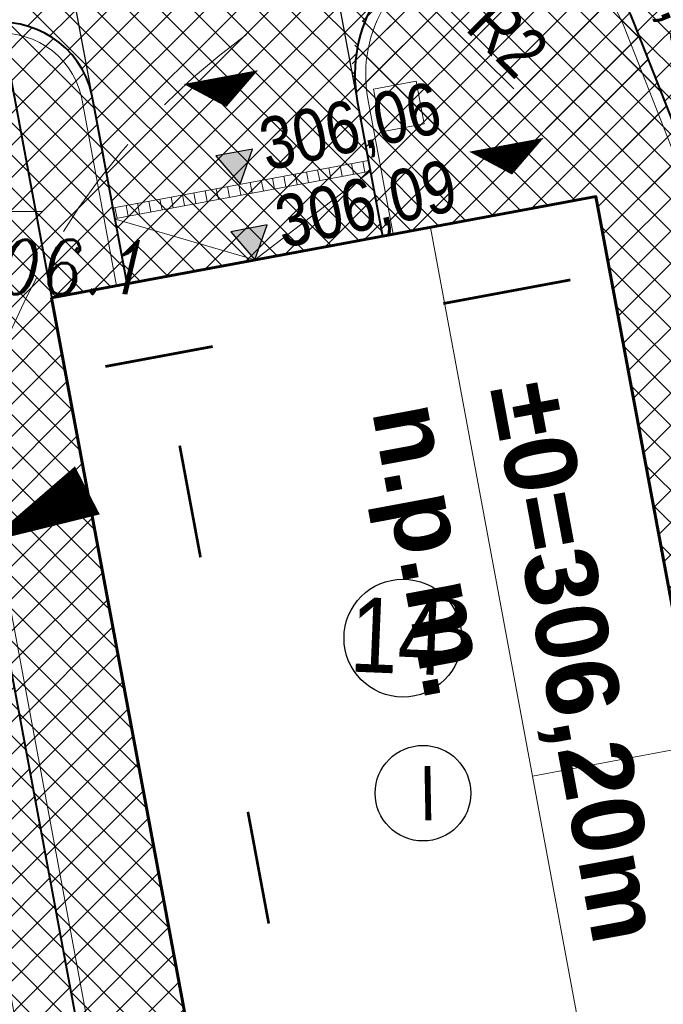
# Model space of a CAD drawing. Extents: x 779 to 3668, y -1329 to 9570.
# Tile 89 of 106: x 2194 to 2203, y -265 to -251. Entities that reach past the tile are written whole.
import ezdxf

# ---------------------------------------------------------------- set-up
doc = ezdxf.new("R2010")
doc.units = 0
doc.linetypes.add('CIĄGłA', pattern=[0])
doc.linetypes.add('DASH', pattern=[0.75, 0.5, -0.25])
for name, color, linetype, lineweight in [('_a_obiekty', 250, 'Continuous', 30), ('AGP1_BUDYNKI', 7, 'Continuous', 30), ('AGP1_KRAWEZNIKI', 7, 'Continuous', 40), ('AGP1_KRAWEZNIKI GRUBOŚCI', 7, 'Continuous', 9), ('AGP1_OPISY', 7, 'Continuous', 13), ('kanał technologiczny (linia)', 7, 'Continuous', 0), ('MPZP', 7, 'Continuous', 0), ('RTPW01', 253, 'Continuous', 0), ('Sekcje', 7, 'Continuous', 0), ('zz-legenda', 7, 'Continuous', 13), ('zz-wypełnienie-chodniki', 142, 'Continuous', 5), ('zz-wypełnienie-drogi', 52, 'Continuous', 5)]:
    doc.layers.add(name, color=color, linetype=linetype, lineweight=lineweight)
doc.layers.add('zz-odwodnienie', color=5, linetype='Continuous')
doc.styles.add('ARIAL', font='ARIALN.TTF')
doc.styles.get("Standard").update_dxf_attribs({"font": 'arial.ttf'})
doc.styles.add('Style-ITALIC_1250', font='ITALIC_1250.shx')
doc.dimstyles.new('z1do1', dxfattribs={"dimtxt": 0.7, "dimasz": 0.4, "dimexe": 0.5, "dimexo": 0.5, "dimgap": 0.1, "dimtad": 1, "dimrnd": 0.05, "dimzin": 0, "dimdsep": 46, "dimtxsty": 'ARIAL', "dimcen": 0.09, "dimazin": 0, "dimtfac": 1, "dimtofl": 0, "dimtmove": 0, "dimatfit": 3, "dimfxl": 1, "dimtolj": 1, "dimtzin": 0, "dimarcsym": 0})
pattern_1 = [(45, (0, 0), (-0.2245064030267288, 0.2245064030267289), []), (135, (0, 0), (-0.2245064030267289, -0.2245064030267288), [])]
pattern_2 = [(45, (462.9080796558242, -495.6482805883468), (-0.2245064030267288, 0.2245064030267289), []), (135, (462.9080796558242, -495.6482805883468), (-0.2245064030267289, -0.2245064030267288), [])]

# ---------------------------------------------------------------- blocks, each defined once
blk = doc.blocks.new('PZT MDCP podkład')
at = {"layer": 'MPZP', "color": 8, "linetype": 'Continuous', "lineweight": 40, "flags": 128}
blk.add_lwpolyline([(2125.101502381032, 133.7545044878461), (2146.578038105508, 18.45540025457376), (2153.73655266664, -8.652922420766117)], dxfattribs=at)
at = {"layer": 'Sekcje', "color": 8, "linetype": 'Continuous', "lineweight": 13}
blk.add_line((2123.636406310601, 115.2764607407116), (2128.636406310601, 115.2764607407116), dxfattribs=at)
at = {"layer": 'RTPW01', "color": 8, "linetype": 'Continuous', "lineweight": 13, "style": 'Style-ITALIC_1250', "width": 0.9}
blk.add_text('306.1', height=0.75, dxfattribs=at).set_placement((2127.424249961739, 114.1345105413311))
blk = doc.blocks.new('d_rzędna')
at = {"layer": 'zz-odwodnienie'}
blk.add_hatch(color=0, dxfattribs=at).paths.add_polyline_path([(0, 0), (0.2580616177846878, 0.4469758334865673), (-0.2580616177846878, 0.4469758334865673)])
at = {"layer": 'zz-odwodnienie', "color": 0}
for p, q in [((-0.2580616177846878, 0.4469758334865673), (0, 0)), ((0.2580616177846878, 0.4469758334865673), (-0.2580616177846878, 0.4469758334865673)), ((-0.2580616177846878, 0.4469758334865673), (0, 0)), ((0.2580616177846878, 0.4469758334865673), (-0.2580616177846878, 0.4469758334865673)), ((0, 0), (0.2580616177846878, 0.4469758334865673)), ((0, 0), (0.2580616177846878, 0.4469758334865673))]:
    blk.add_line(p, q, dxfattribs=at)
blk = doc.blocks.new('*D1458')
at = {"layer": 'Defpoints', "color": 0, "transparency": 16777216}
for p in [(2199.509050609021, -250.5566259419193), (2200.928588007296, -251.9654864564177)]:
    blk.add_point(p, dxfattribs=at)
at = {"layer": 'zz-legenda', "color": 0, "lineweight": -2, "transparency": 16777216}
blk.add_line((2201.131840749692, -252.1672104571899), (2199.792958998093, -250.8383989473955), dxfattribs=at)
at = {"layer": 'zz-legenda', "color": 0, "transparency": 16777216}
blk.add_solid([(2199.839921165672, -250.7910808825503), (2199.745996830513, -250.8857170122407), (2199.509050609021, -250.5566259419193)], dxfattribs=at)
at = {"layer": 'zz-legenda', "color": 0, "transparency": 16777216, "insert": (2201.052159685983, -251.45210316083), "char_height": 0.7, "attachment_point": 5, "rotation": 315.2162840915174, "style": 'ARIAL'}
blk.add_mtext('\\A1;R2', dxfattribs=at)
blk = doc.blocks.new('*D1583')
at = {"layer": 'Defpoints', "color": 0, "transparency": 16777216}
for p in [(2194.964620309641, -250.528311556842), (2199.050177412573, -252.8030874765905), (2195.511128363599, -253.4622991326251)]:
    blk.add_point(p, dxfattribs=at)
at = {"layer": 'zz-legenda', "color": 0, "lineweight": -2, "transparency": 16777216}
for p, q in [((2198.958618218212, -252.3115420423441), (2198.412110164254, -249.3775544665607)), ((2195.419569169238, -252.9707536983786), (2194.87306111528, -250.0367661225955)), ((2198.110433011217, -249.9423472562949), (2195.357856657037, -250.4550642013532))]:
    blk.add_line(p, q, dxfattribs=at)
at = {"layer": 'zz-legenda', "color": 0, "transparency": 16777216}
for points in [[(2198.098225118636, -249.8768078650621), (2198.122640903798, -250.0078866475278), (2198.503669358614, -249.8690999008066)], [(2195.345648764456, -250.3895248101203), (2195.370064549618, -250.520603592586), (2194.96462030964, -250.5283115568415)]]:
    blk.add_solid(points, dxfattribs=at)
at = {"layer": 'zz-legenda', "color": 0, "transparency": 16777216, "insert": (2196.65038628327, -249.7490388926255), "char_height": 0.7, "attachment_point": 5, "rotation": 10.551450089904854, "style": 'ARIAL'}
blk.add_mtext('\\A1;3.60', dxfattribs=at)

msp = doc.modelspace()

# ---------------------------------------------------------------- hatches: boundary and pattern name
at = {"linetype": 'CIĄGłA', "lineweight": 5, "true_color": 0x000000}
h = msp.add_hatch(dxfattribs=at)
h.set_pattern_fill('LINE', color=18, scale=0.05, angle=101)
h.set_pattern_definition([(101, (463.8236761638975, -500.5637355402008), (-0.1558333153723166, -0.03029092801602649), [])])
h.paths.add_polyline_path([(2199.143976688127, -253.3066160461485), (2199.116506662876, -253.1591528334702), (2195.560997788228, -253.8205756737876), (2195.5906996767, -253.9676236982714)])
at = {"layer": 'zz-wypełnienie-chodniki'}
h = msp.add_hatch(dxfattribs=at)
h.set_pattern_fill('ANSI37', color=256, scale=0.1, style=0)
h.set_pattern_definition(pattern_1)
edge = h.paths.add_edge_path()
edge.add_arc((2213.798152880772, -338.8711046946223), 2.632842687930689, 240.83171109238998, 270.2906532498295, ccw=False)
edge.add_arc((2214.307711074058, -338.3123928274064), 3.37347240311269, 200.4116660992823, 237.8982900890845, ccw=False)
edge.add_arc((2368.544108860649, -287.685559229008), 165.7037624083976, 197.7806309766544, 198.2175828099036, ccw=False)
edge.add_arc((2214.562165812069, -337.0583290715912), 4.000000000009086, 112.30075385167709, 197.8898825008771, ccw=False)
edge.add_line((2213.044292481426, -333.357510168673), (2216.905159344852, -332.0495769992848))
edge.add_arc((2211.040775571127, -315.8113433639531), 17.26473946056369, 289.8570159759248, 321.7647974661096)
edge.add_arc((2212.625452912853, -317.0850901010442), 15.23171446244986, 321.8391110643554, 367.1869803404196)
edge.add_line((2227.737494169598, -315.1794840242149), (2223.087990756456, -291.3849213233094))
edge.add_line((2223.087990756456, -291.3849213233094), (2221.237886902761, -285.3230589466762))
edge.add_line((2221.237886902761, -285.3230589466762), (2217.650174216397, -275.2927567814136))
edge.add_line((2217.650174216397, -275.2927567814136), (2210.523554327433, -257.2172198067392))
edge.add_line((2210.523554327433, -257.2172198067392), (2206.575240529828, -247.2029503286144))
edge.add_line((2206.575240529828, -247.2029503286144), (2206.241761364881, -246.3571335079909))
edge.add_arc((2201.589566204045, -248.1923033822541), 5.001076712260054, 21.52794352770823, 100.541275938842)
edge.add_line((2200.674650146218, -243.275627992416), (2200.541612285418, -243.3004086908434))
edge.add_line((2200.541612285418, -243.3004086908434), (2178.546908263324, -247.3973185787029))
edge.add_line((2178.546908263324, -247.3973185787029), (2187.812637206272, -297.1416013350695))
edge.add_line((2187.812637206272, -297.1416013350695), (2191.515679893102, -296.4518429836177))
edge.add_arc((2191.647852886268, -297.6476642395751), 1.203103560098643, -19.96193769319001, 96.30724697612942, ccw=False)
edge.add_arc((2192.308942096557, -297.8870733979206), 0.4999999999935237, 317.2270974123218, 339.9615464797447, ccw=False)
edge.add_arc((2197.626382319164, -302.8064078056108), 6.743964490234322, 137.2270973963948, 184.4631622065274)
edge.add_line((2190.902868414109, -303.3312104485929), (2191.261298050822, -305.6470830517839))
edge.add_line((2191.261298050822, -305.6470830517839), (2192.318950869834, -311.3577512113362))
edge.add_line((2192.318950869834, -311.3577512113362), (2193.162126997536, -315.9018189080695))
edge.add_line((2193.162126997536, -315.9018189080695), (2195.317900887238, -325.8369132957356))
edge.add_arc((2210.400793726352, -321.9094821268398), 15.58583882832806, 194.5951329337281, 204.2785181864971)
edge.add_arc((2203.597853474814, -324.8461195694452), 8.177987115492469, 205.1211640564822, 225.4637220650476)
edge.add_line((2197.862134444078, -330.675442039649), (2200.293390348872, -333.0918171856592))
edge.add_arc((2194.587794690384, -338.2653090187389), 7.70187247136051, 27.114490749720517, 42.19985456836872, ccw=False)
edge.add_line((2201.44321261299, -334.7550263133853), (2202.534785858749, -337.3047515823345))
edge.add_arc((2196.294933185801, -339.1341975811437), 6.502509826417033, -2.9609049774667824, 16.340470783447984, ccw=False)
edge.add_arc((2184.658865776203, -337.3537236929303), 18.25300297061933, 344.7003824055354, 353.34182273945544, ccw=False)
edge.add_line((2202.264967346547, -342.1700817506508), (2201.97496734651, -343.2200817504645))
edge.add_arc((2192.412753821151, -339.7061430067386), 10.18742818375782, 310.1754082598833, 339.82254230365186, ccw=False)
edge.add_line((2198.984967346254, -347.4900817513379), (2198.506741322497, -347.6819364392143))
edge.add_arc((2192.412753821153, -339.7061430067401), 10.03742818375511, 307.3820107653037, 339.7887873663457)
edge.add_arc((2172.677213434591, -334.532127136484), 30.40870538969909, 343.4897296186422, 347.8328201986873)
edge.add_arc((2184.653610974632, -337.3529042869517), 18.10831725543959, 348.5707290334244, 353.3645147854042)
edge.add_arc((2196.211605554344, -339.143093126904), 6.436124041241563, 357.3081371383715, 376.048817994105)
edge.add_line((2202.396891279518, -337.3637861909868), (2201.307357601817, -334.8188249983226))
edge.add_arc((2198.580633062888, -335.5044598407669), 2.811604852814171, 14.11440779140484, 55.20945348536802)
edge.add_line((2200.18487314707, -333.1954480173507), (2197.756660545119, -330.7820975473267))
edge.add_arc((2203.597853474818, -324.846119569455), 8.327987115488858, 205.1135589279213, 225.461118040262, ccw=False)
edge.add_arc((2210.400793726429, -321.9094821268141), 15.73583882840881, 194.5838918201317, 204.2825258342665, ccw=False)
edge.add_line((2195.171963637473, -325.8717236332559), (2193.015057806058, -315.9314125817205))
edge.add_line((2193.015057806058, -315.9314125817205), (2192.139354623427, -311.2391560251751))
edge.add_line((2192.139354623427, -311.2391560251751), (2189.468661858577, -311.7364003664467))
edge.add_line((2189.468661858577, -311.7364003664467), (2188.434282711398, -306.334377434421))
edge.add_line((2188.434282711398, -306.334377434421), (2191.142475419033, -305.8299800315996))
edge.add_line((2191.142475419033, -305.8299800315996), (2190.753769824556, -303.3485737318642))
edge.add_arc((2197.62638231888, -302.8064078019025), 6.893964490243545, 137.4766232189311, 184.5106019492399, ccw=False)
edge.add_arc((2192.177018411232, -297.8088940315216), 0.5000000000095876, 317.4766233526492, 342.9050172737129)
edge.add_arc((2191.651318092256, -297.6472178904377), 1.049999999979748, 342.9050174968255, 381.5320247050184)
edge.add_line((2192.628041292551, -297.2618456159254), (2185.88205571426, -298.5184068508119))
edge.add_line((2185.88205571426, -298.5184068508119), (2183.72506395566, -286.9376839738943))
edge.add_line((2183.72506395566, -286.9376839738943), (2184.855544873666, -286.7271130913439))
edge.add_line((2184.855544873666, -286.7271130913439), (2177.536339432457, -247.4331472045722))
edge.add_line((2177.536339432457, -247.4331472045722), (2178.519430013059, -247.2500290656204))
edge.add_line((2178.519430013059, -247.2500290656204), (2200.529099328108, -243.1501589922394))
edge.add_line((2200.529099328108, -243.1501589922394), (2200.64897745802, -243.1275829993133))
edge.add_arc((2201.589816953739, -248.191455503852), 5.150532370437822, 21.519896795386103, 100.52522516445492, ccw=False)
edge.add_line((2206.381306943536, -246.3021150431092), (2206.710303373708, -247.1365621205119))
edge.add_line((2206.710303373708, -247.1365621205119), (2210.670374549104, -257.180652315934))
edge.add_line((2210.670374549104, -257.180652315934), (2214.425768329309, -266.705627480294))
edge.add_line((2214.425768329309, -266.705627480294), (2215.039774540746, -266.463544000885))
edge.add_line((2215.039774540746, -266.463544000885), (2215.648720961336, -268.0077775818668))
edge.add_line((2215.648720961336, -268.0077775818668), (2215.034630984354, -268.2498940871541))
edge.add_line((2215.034630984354, -268.2498940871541), (2217.789719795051, -275.2377383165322))
edge.add_line((2217.789719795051, -275.2377383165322), (2221.381354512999, -285.2792765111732))
edge.add_line((2221.381354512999, -285.2792765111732), (2223.235207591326, -291.3561603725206))
edge.add_line((2223.235207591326, -291.3561603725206), (2227.886315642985, -315.1607178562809))
edge.add_arc((2212.625452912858, -317.0850901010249), 15.38171446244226, -38.161251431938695, 7.186980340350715, ccw=False)
edge.add_arc((2211.040775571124, -315.8113433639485), 17.41473946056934, 289.8520854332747, 321.76511738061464, ccw=False)
edge.add_line((2216.954700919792, -332.1911674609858), (2213.092420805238, -333.4995793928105))
edge.add_arc((2214.528808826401, -337.0426452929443), 3.823156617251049, 112.0680378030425, 198.2671306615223)
edge.add_line((2210.898318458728, -338.2410050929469), (2211.28663729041, -339.4366203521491))
edge.add_arc((2213.748107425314, -338.6216407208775), 2.592880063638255, 198.3194318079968, 219.5311920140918)
edge.add_arc((2213.798153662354, -338.8711088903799), 2.48284268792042, 214.3488660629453, 282.14863913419)
edge.add_line((2214.320664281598, -341.2983481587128), (2213.811508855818, -341.50391350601))
h = msp.add_hatch(dxfattribs=at)
h.set_pattern_fill('ANSI37', color=256, scale=0.1, style=0)
h.set_pattern_definition(pattern_1)
edge = h.paths.add_edge_path(flags=17)
edge.add_line((2203.922055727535, -254.5143170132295), (2202.589891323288, -251.1516261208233))
edge.add_arc((2200.906553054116, -251.9841822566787), 1.877971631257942, 26.31637094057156, 176.9055569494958)
edge.add_line((2199.031319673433, -251.882805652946), (2199.459924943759, -254.1836229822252))
edge.add_line((2199.459924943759, -254.1836229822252), (2202.268490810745, -253.6611521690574))
edge.add_line((2202.268490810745, -253.6611521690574), (2203.349370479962, -259.4714705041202))
edge.add_line((2203.349370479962, -259.4714705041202), (2205.119010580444, -259.1422685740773))
edge.add_line((2205.119010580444, -259.1422685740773), (2206.11941866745, -264.5200082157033))
edge.add_line((2206.11941866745, -264.5200082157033), (2201.246173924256, -265.4265663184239))
edge.add_line((2201.246173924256, -265.4265663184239), (2201.301040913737, -265.7215063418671))
edge.add_arc((2202.333330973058, -265.5294718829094), 1.050000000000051, 190.5381373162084, 280.5381373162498)
edge.add_line((2202.525365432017, -266.5617619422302), (2207.000155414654, -265.7293274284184))
edge.add_arc((2206.808120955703, -264.697037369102), 1.04999999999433, 280.5381373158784, 378.4542082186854)
edge.add_line((2207.80412675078, -264.3646633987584), (2203.922055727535, -254.5143170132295))
edge = h.paths.add_edge_path()
edge.add_arc((2200.908266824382, -251.9925229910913), 1.88015119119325, 26.56735766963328, 176.6545702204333, ccw=False)
edge.add_line((2202.589891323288, -251.1516261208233), (2203.922055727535, -254.5143170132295))
edge.add_line((2203.922055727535, -254.5143170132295), (2207.80412675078, -264.3646633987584))
edge.add_arc((2206.836479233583, -264.7137442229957), 1.028688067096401, -80.84466722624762, 19.837012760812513, ccw=False)
edge.add_line((2207.000155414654, -265.7293274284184), (2202.525365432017, -266.5617619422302))
edge.add_arc((2202.333330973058, -265.5294718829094), 1.050000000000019, 190.5381373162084, 280.5381373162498, ccw=False)
edge.add_line((2201.301040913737, -265.7215063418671), (2201.246173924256, -265.4265663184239))
edge.add_line((2201.246173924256, -265.4265663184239), (2201.098703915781, -265.4539998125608))
edge.add_line((2201.098703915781, -265.4539998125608), (2201.153570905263, -265.7489398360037))
edge.add_arc((2202.333330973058, -265.5294718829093), 1.200000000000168, 190.5381373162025, 280.5381373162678)
edge.add_line((2202.552798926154, -266.7092319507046), (2207.028974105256, -265.8765405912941))
edge.add_arc((2206.759559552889, -264.668631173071), 1.237590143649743, 282.5735602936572, 376.7728555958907)
edge.add_line((2207.944498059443, -264.3114896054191), (2204.113969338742, -254.5921217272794))
edge.add_line((2204.113969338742, -254.5921217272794), (2202.716073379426, -251.0684496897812))
edge.add_arc((2200.910615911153, -251.9930755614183), 2.028450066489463, 27.11827057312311, 177.6605772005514)
edge.add_line((2198.883856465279, -251.9102756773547), (2199.31245493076, -254.2110564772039))
edge.add_line((2199.31245493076, -254.2110564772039), (2199.459924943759, -254.1836229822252))
edge.add_line((2199.459924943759, -254.1836229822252), (2199.031319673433, -251.882805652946))
h = msp.add_hatch(dxfattribs=at)
h.set_pattern_fill('ANSI37', color=256, scale=0.1, style=0)
h.set_pattern_definition(pattern_1)
edge = h.paths.add_edge_path(flags=17)
edge.add_line((2203.873235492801, -254.3904853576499), (2202.649627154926, -251.2869975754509))
edge.add_arc((2200.928565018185, -251.965558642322), 1.849999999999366, 21.51776953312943, 190.5523305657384)
edge.add_line((2199.109852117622, -252.3043556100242), (2199.459929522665, -254.1836235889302))
edge.add_line((2199.459929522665, -254.1836235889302), (2202.268495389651, -253.6611527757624))
edge.add_line((2202.268495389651, -253.6611527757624), (2203.349375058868, -259.4714711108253))
edge.add_line((2203.349375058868, -259.4714711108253), (2205.11901515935, -259.1422691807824))
edge.add_line((2205.11901515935, -259.1422691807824), (2206.119423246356, -264.5200088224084))
edge.add_line((2206.119423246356, -264.5200088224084), (2201.246178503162, -265.4265669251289))
edge.add_line((2201.246178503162, -265.4265669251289), (2201.301045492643, -265.7215069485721))
edge.add_arc((2202.333335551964, -265.5294724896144), 1.050000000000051, 190.5381373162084, 280.5381373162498)
edge.add_line((2202.525370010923, -266.5617625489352), (2207.000158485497, -265.7293283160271))
edge.add_arc((2206.808124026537, -264.697038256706), 1.050000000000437, 280.538137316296, 381.5177695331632)
edge.add_line((2207.784943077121, -264.311909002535), (2203.873235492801, -254.3904853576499))
edge = h.paths.add_edge_path()
edge.add_arc((2200.928565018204, -251.9655586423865), 1.850000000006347, 21.517769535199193, 190.5523305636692, ccw=False)
edge.add_line((2202.649627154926, -251.2869975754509), (2203.873235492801, -254.3904853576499))
edge.add_line((2203.873235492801, -254.3904853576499), (2207.784943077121, -264.311909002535))
edge.add_arc((2206.808124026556, -264.6970382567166), 1.04999999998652, -79.46186268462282, 21.517769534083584, ccw=False)
edge.add_line((2207.000158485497, -265.729328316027), (2202.525370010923, -266.5617625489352))
edge.add_arc((2202.333335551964, -265.5294724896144), 1.050000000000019, 190.5381373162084, 280.5381373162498, ccw=False)
edge.add_line((2201.301045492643, -265.7215069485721), (2201.246178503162, -265.4265669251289))
edge.add_line((2201.246178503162, -265.4265669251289), (2201.098708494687, -265.4540004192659))
edge.add_line((2201.098708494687, -265.4540004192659), (2201.153575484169, -265.7489404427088))
edge.add_arc((2202.333335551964, -265.5294724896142), 1.200000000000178, 190.5381373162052, 280.5381373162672)
edge.add_line((2202.55280350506, -266.7092325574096), (2207.027591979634, -265.8767983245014))
edge.add_arc((2206.808124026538, -264.6970382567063), 1.200000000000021, 280.5381373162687, 381.5177695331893)
edge.add_line((2207.924488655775, -264.2568905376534), (2204.01200723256, -254.3335041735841))
edge.add_line((2204.01200723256, -254.3335041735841), (2202.789172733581, -251.2319791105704))
edge.add_arc((2200.928565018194, -251.9655586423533), 2.000000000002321, 21.51776953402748, 190.5523305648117)
edge.add_line((2198.962388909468, -252.3318256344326), (2199.312459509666, -254.2110570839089))
edge.add_line((2199.312459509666, -254.2110570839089), (2199.459929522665, -254.1836235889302))
edge.add_line((2199.459929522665, -254.1836235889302), (2199.109852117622, -252.3043556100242))
h = msp.add_hatch(dxfattribs=at)
h.set_pattern_fill('ANSI37', color=256, scale=0.1, style=0)
h.set_pattern_definition(pattern_1)
edge = h.paths.add_edge_path()
edge.add_arc((2194.03248681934, -252.5312236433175), 1.28406370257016, 12.85121558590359, 189.0977148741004)
edge.add_line((2192.764576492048, -252.7342581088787), (2192.811084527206, -252.9840009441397))
edge.add_line((2192.811084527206, -252.9840009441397), (2193.194855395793, -255.0443185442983))
edge.add_line((2193.194855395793, -255.0443185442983), (2195.388596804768, -266.8216690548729))
edge.add_arc((2196.568305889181, -266.6019272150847), 1.199999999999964, 190.5514390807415, 280.5381373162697)
edge.add_line((2196.787773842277, -267.7816872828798), (2197.243883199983, -267.6968383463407))
edge.add_arc((2197.024415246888, -266.5170782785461), 1.199999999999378, 280.5381373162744, 359.9999999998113)
edge.add_arc((2196.456745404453, -266.5694303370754), 1.768444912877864, 1.696400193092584, 8.841737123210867)
edge.add_line((2198.204175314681, -266.2976103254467), (2198.149308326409, -266.0026703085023))
edge.add_line((2198.149308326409, -266.0026703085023), (2198.001844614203, -266.0301376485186))
edge.add_line((2198.001844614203, -266.0301376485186), (2198.056705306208, -266.3250438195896))
edge.add_arc((2197.024415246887, -266.5170782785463), 1.049999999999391, -79.46186268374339, 10.538137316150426, ccw=False)
edge.add_line((2197.216449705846, -267.5493683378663), (2196.76034034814, -267.6342172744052))
edge.add_arc((2196.568305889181, -266.6019272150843), 1.050000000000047, 190.5514390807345, 280.5381373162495, ccw=False)
edge.add_line((2195.53606044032, -266.7942013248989), (2193.342319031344, -255.0168508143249))
edge.add_line((2193.342319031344, -255.0168508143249), (2192.958548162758, -252.9565332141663))
edge.add_line((2192.958548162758, -252.9565332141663), (2192.912397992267, -252.7087116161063))
edge.add_arc((2194.044449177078, -252.5541163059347), 1.14255835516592, 0.6345549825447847, 187.7763304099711, ccw=False)
edge.add_line((2195.186937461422, -252.541462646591), (2195.186981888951, -252.5414543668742))
edge.add_line((2195.186981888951, -252.5414543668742), (2195.625826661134, -254.8968726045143))
edge.add_line((2195.625826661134, -254.8968726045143), (2195.773296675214, -254.8694391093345))
edge.add_line((2195.773296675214, -254.8694391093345), (2195.334444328, -252.5139802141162))
edge.add_line((2195.334444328, -252.5139802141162), (2195.284385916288, -252.2456220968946))
edge = h.paths.add_edge_path(flags=17)
edge.add_line((2195.186981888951, -252.5414543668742), (2195.186937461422, -252.541462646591))
edge.add_arc((2194.044449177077, -252.5541163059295), 1.1425583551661, 0.6345549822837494, 187.7763304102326)
edge.add_line((2192.912397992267, -252.7087116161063), (2192.958548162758, -252.9565332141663))
edge.add_line((2192.958548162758, -252.9565332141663), (2193.342319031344, -255.0168508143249))
edge.add_line((2193.342319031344, -255.0168508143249), (2195.53606044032, -266.7942013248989))
edge.add_arc((2196.568305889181, -266.6019272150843), 1.05000000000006, 190.5514390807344, 280.5381373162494)
edge.add_line((2196.76034034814, -267.6342172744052), (2197.216449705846, -267.5493683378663))
edge.add_arc((2197.024415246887, -266.5170782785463), 1.049999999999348, 280.5381373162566, 370.5381373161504)
edge.add_line((2198.056705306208, -266.3250438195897), (2198.001844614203, -266.0301376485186))
edge.add_line((2198.001844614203, -266.0301376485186), (2196.808369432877, -266.2524403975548))
edge.add_line((2196.808369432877, -266.2524403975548), (2194.724224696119, -255.0645954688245))
edge.add_line((2194.724224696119, -255.0645954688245), (2195.625826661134, -254.8968726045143))
edge.add_line((2195.625826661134, -254.8968726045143), (2195.186981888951, -252.5414543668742))
at = {"layer": 'zz-wypełnienie-drogi'}
h = msp.add_hatch(dxfattribs=at)
h.set_pattern_fill('ANSI37', color=256, scale=0.1, style=0)
h.set_pattern_definition(pattern_2)
edge = h.paths.add_edge_path()
edge.add_line((2193.780827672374, -258.1902065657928), (2192.764576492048, -252.7342581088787))
edge.add_arc((2194.032486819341, -252.531223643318), 1.284063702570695, 100.97446523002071, 189.0977148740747, ccw=False)
edge.add_arc((2194.03248681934, -252.5312236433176), 1.284063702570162, 372.85121558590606, 460.9744652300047, ccw=False)
edge.add_line((2195.284385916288, -252.2456220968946), (2195.773473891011, -254.8704142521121))
edge.add_line((2195.773473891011, -254.8704142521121), (2199.31245493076, -254.211056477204))
edge.add_line((2199.31245493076, -254.211056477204), (2198.962388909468, -252.3318256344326))
edge.add_line((2198.962388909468, -252.3318256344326), (2198.929365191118, -252.0225964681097))
edge.add_arc((2200.928577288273, -251.9655835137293), 2.000024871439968, 90.0003515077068, 181.6335018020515, ccw=False)
edge.add_arc((2200.926902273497, -251.9682601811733), 2.002702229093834, 386.70065831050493, 449.95243014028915, ccw=False)
edge.add_line((2202.716048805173, -251.0683874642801), (2207.924485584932, -264.2568896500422))
edge.add_line((2207.924485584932, -264.2568896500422), (2212.61907238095, -262.5321746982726))
edge.add_line((2212.61907238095, -262.5321746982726), (2206.408497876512, -246.7800410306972))
edge.add_line((2206.408497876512, -246.7800410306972), (2206.113888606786, -246.0624178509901))
edge.add_line((2206.113888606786, -246.0624178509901), (2205.405324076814, -244.959556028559))
edge.add_line((2205.405324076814, -244.959556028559), (2204.148198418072, -243.8949295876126))
edge.add_line((2204.148198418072, -243.8949295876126), (2202.163668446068, -243.1360984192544))
edge.add_line((2202.163668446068, -243.1360984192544), (2200.435773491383, -243.3198502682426))
edge.add_line((2200.435773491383, -243.3198502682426), (2183.462321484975, -246.4817331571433))
edge.add_line((2183.462321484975, -246.4817331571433), (2187.645693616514, -268.9479672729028))
edge.add_line((2187.645693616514, -268.9479672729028), (2195.388596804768, -266.8216690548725))
edge.add_line((2195.388596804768, -266.8216690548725), (2195.255642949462, -266.1078911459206))
edge.add_line((2195.255642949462, -266.1078911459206), (2193.780827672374, -258.1902065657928))
h = msp.add_hatch(dxfattribs=at)
h.set_pattern_fill('ANSI37', color=256, scale=0.1, style=0)
h.set_pattern_definition(pattern_2)
edge = h.paths.add_edge_path()
edge.add_line((2217.650215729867, -275.2928728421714), (2212.637307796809, -262.5784190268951))
edge.add_line((2212.637307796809, -262.5784190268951), (2207.924488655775, -264.2568905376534))
edge.add_arc((2206.808124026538, -264.6970382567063), 1.200000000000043, 280.5381373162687, 381.5177695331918, ccw=False)
edge.add_line((2207.027591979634, -265.8767983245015), (2202.552803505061, -266.7092325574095))
edge.add_arc((2202.333335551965, -265.5294724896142), 1.20000000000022, 190.5381373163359, 280.53813731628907, ccw=False)
edge.add_line((2201.15357548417, -265.7489404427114), (2201.098708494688, -265.4540004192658))
edge.add_line((2201.098708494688, -265.4540004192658), (2198.149303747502, -266.0026697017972))
edge.add_line((2198.149303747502, -266.0026697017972), (2198.204175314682, -266.2976103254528))
edge.add_arc((2197.024415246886, -266.5170782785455), 1.200000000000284, 280.5381373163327, 370.5381373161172, ccw=False)
edge.add_line((2197.243883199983, -267.6968383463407), (2196.787773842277, -267.7816872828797))
edge.add_arc((2196.568305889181, -266.6019272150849), 1.199999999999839, 190.5514390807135, 280.53813731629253, ccw=False)
edge.add_line((2195.388596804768, -266.8216690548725), (2187.647015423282, -268.947721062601))
edge.add_line((2187.647015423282, -268.947721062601), (2193.039591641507, -297.8681058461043))
edge.add_line((2193.039591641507, -297.8681058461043), (2191.30608954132, -300.0531105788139))
edge.add_line((2191.30608954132, -300.0531105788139), (2190.914824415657, -302.1460688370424))
edge.add_line((2190.914824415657, -302.1460688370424), (2201.99391793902, -298.4671136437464))
edge.add_line((2201.99391793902, -298.4671136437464), (2198.628777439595, -281.0408664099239))
edge.add_line((2198.628777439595, -281.0408664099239), (2198.084489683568, -278.1187986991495))
edge.add_line((2198.084489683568, -278.1187986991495), (2198.41080027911, -276.736314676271))
edge.add_line((2198.41080027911, -276.736314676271), (2199.234948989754, -275.8016822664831))
edge.add_line((2199.234948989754, -275.8016822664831), (2199.896706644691, -275.6793945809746))
edge.add_line((2199.896706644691, -275.6793945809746), (2210.41453182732, -273.7737764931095))
edge.add_line((2210.41453182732, -273.7737764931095), (2211.243328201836, -274.0263043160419))
edge.add_line((2211.243328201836, -274.0263043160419), (2211.797728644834, -274.4161147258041))
edge.add_line((2211.797728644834, -274.4161147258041), (2212.331679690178, -275.2499864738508))
edge.add_line((2212.331679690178, -275.2499864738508), (2215.880837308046, -294.1821636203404))
edge.add_line((2215.880837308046, -294.1821636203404), (2215.957200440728, -294.5921273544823))
edge.add_line((2215.957200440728, -294.5921273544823), (2224.339408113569, -297.7892458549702))
edge.add_line((2224.339408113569, -297.7892458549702), (2223.08798617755, -291.384920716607))
edge.add_line((2223.08798617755, -291.384920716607), (2221.237928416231, -285.3231949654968))
edge.add_line((2221.237928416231, -285.3231949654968), (2217.650215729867, -275.2928728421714))

# ---------------------------------------------------------------- linework, layer by layer
at = {"color": 18, "true_color": 0x000000}
for points in [[(2197.147178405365, -252.4179100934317, 0, 1.05, 0), (2197.070364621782, -252.0049940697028, 1.05, 1.05, 0)], [(2201.106214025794, -253.3559002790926, 0, 1.05, 0), (2201.02940024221, -252.9429842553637, 1.05, 1.05, 0)]]:
    msp.add_lwpolyline(points, format="xyseb", dxfattribs=at)
at = {"color": 18, "linetype": 'CIĄGłA', "lineweight": 5, "true_color": 0x000000}
for points in [[(2199.187094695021, -252.172955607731), (2199.29682867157, -252.7628356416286), (2199.886708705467, -252.6531016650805), (2199.776974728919, -252.063221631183)], [(2202.268495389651, -253.661152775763), (2199.975975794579, -254.0876247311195), (2201.391003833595, -261.6941729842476), (2203.683523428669, -261.2677010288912)], [(2201.391003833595, -261.6941729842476), (2203.683523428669, -261.2677010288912), (2204.349783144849, -264.8492107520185), (2202.057263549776, -265.2756827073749)]]:
    msp.add_lwpolyline(points, close=True, dxfattribs=at)
for points in [[(2195.560997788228, -253.8205756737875), (2199.116506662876, -253.1591528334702)], [(2195.590699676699, -253.9676236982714), (2199.143976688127, -253.3066160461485)], [(2195.590699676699, -253.9676236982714), (2197.542770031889, -254.5402681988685), (2199.143976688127, -253.3066160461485)], [(2196.068020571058, -254.8146123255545), (2199.01751949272, -254.2659240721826)], [(2199.01751949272, -254.2659240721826), (2196.068020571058, -254.8146123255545)]]:
    msp.add_lwpolyline(points, dxfattribs=at)
at = {"linetype": 'CIĄGłA', "lineweight": 60}
msp.add_lwpolyline([(2194.724224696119, -255.0645954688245), (2202.268495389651, -253.661152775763), (2204.349783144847, -264.8492107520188), (2196.805512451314, -266.2526534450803)], close=True, dxfattribs=at)
at = {"layer": '_a_obiekty', "color": 251, "linetype": 'DASH', "lineweight": 5, "ltscale": 3, "true_color": 0x636466}
msp.add_lwpolyline([(2203.290115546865, -249.3109352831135), (2201.520475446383, -249.6401372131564, 0.4142135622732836), (2193.518041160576, -261.3003707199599), (2194.518449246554, -266.6781103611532, 0.4163333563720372), (2206.249734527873, -274.6670610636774), (2208.016993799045, -274.3250608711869, 0.4120969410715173), (2215.948376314, -262.6783109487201), (2214.950349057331, -257.3133695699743, 0.4142135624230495)], format="xyb", close=True, dxfattribs=at)
at = {"layer": 'AGP1_BUDYNKI', "color": 18, "linetype": 'CIĄGłA', "lineweight": 5, "true_color": 0x000000}
msp.add_lwpolyline([(2194.724224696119, -255.0645954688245), (2196.805512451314, -266.2526534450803), (2206.117042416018, -264.5072105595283), (2205.119015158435, -259.1422691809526), (2203.349375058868, -259.4714711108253), (2202.268495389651, -253.661152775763)], dxfattribs=at)
at = {"layer": 'AGP1_KRAWEZNIKI'}
msp.add_line((2195.444146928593, -253.1031098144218), (2195.284385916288, -252.2456220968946), dxfattribs=at)
for points in [[(2201.098708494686, -265.4540004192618), (2201.15357548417, -265.7489404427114, 0.4142135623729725), (2202.552803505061, -266.7092325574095), (2207.027591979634, -265.8767983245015, 0.4715219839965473), (2207.924488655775, -264.2568905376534), (2204.01200723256, -254.3335041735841), (2202.789172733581, -251.2319791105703, 0.9086113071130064), (2198.962388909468, -252.3318256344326), (2199.312459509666, -254.2110570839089)], [(2192.811084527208, -252.9840009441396), (2195.388596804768, -266.8216690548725, 0.4141455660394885), (2196.787773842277, -267.7816872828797), (2197.243883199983, -267.6968383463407, 0.3613133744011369), (2198.224415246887, -266.5170782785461, 0.03118751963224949), (2198.204175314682, -266.2976103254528), (2198.149308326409, -266.0026703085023), (2196.808369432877, -266.2524403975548), (2194.724224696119, -255.0645954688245), (2195.773296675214, -254.8694391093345), (2195.334444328, -252.5139802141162)]]:
    msp.add_lwpolyline(points, format="xyb", dxfattribs=at)
msp.add_arc((2194.03248681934, -252.5312236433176), 1.284063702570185, 12.85121558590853, 189.0977148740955, dxfattribs=at)
at = {"layer": 'AGP1_KRAWEZNIKI GRUBOŚCI', "color": 18, "linetype": 'CIĄGłA', "true_color": 0x000000}
for points in [[(2201.246178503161, -265.426566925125), (2201.301045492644, -265.7215069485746, 0.4142135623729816), (2202.525370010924, -266.561762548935), (2207.000158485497, -265.729328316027, 0.4715219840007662), (2207.784943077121, -264.3119090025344), (2203.873235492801, -254.3904853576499), (2202.649627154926, -251.2869975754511, 0.9086113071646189), (2199.109852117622, -252.3043556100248), (2199.45992271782, -254.1835870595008)], [(2195.625834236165, -254.8969132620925), (2195.137490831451, -252.2761405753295), (2195.137490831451, -252.2761405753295, 0.9669166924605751), (2192.912397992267, -252.7087116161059), (2192.958548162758, -252.9565332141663), (2193.342319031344, -255.0168508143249), (2195.53606044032, -266.7942013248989, 0.4141455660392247), (2196.76034034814, -267.634217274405), (2197.216449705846, -267.5493683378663, 0.4142135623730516), (2198.056705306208, -266.3250438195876), (2198.001838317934, -266.030103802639)]]:
    msp.add_lwpolyline(points, format="xyb", dxfattribs=at)
at = {"layer": 'AGP1_OPISY', "const_width": 0.03785219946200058}
for points in [[(2200.153686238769, -255.1441793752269), (2201.915287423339, -254.8160494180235)], [(2195.469785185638, -256.0166403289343), (2196.958271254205, -255.7393829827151)], [(2196.500400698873, -257.1138298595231), (2196.788863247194, -258.6624722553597)], [(2197.446152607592, -262.1912013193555), (2197.734615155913, -263.7398437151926)]]:
    msp.add_lwpolyline(points, dxfattribs=at)
at = {"layer": 'AGP1_OPISY', "linetype": 'Continuous', "lineweight": 30}
msp.add_circle((2199.594538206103, -259.7823060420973), 0.8166577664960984, dxfattribs=at)
at = {"layer": 'AGP1_OPISY', "color": 7, "linetype": 'Continuous', "lineweight": 30}
msp.add_circle((2199.872323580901, -261.9322870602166), 0.6626170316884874, dxfattribs=at)
at = {"layer": 'zz-odwodnienie'}
msp.add_lwpolyline([(2195.220885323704, -257.734417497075, 0.7499999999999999, 0, 0), (2193.830148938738, -258.4549642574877, 0, 0, 0)], format="xyseb", dxfattribs=at)

# ---------------------------------------------------------------- block references
at = {"layer": 'kanał technologiczny (linia)', "color": 18, "linetype": 'CIĄGłA', "lineweight": 5, "true_color": 0x000000}
msp.add_blockref('PZT MDCP podkład', (65.95856103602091, -369.1465424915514), dxfattribs=at)
at = {"layer": 'zz-odwodnienie'}
for p, rotation in [((2197.338202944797, -253.4899664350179), 10.53813731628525), ((2197.542770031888, -254.5402681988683), 10.53813731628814)]:
    msp.add_blockref('d_rzędna', p, dxfattribs=dict(at, rotation=rotation))

# ---------------------------------------------------------------- texts
at = {"layer": 'AGP1_OPISY', "linetype": 'Continuous', "lineweight": 30, "insert": (2198.889636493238, -259.2090451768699), "char_height": 1.0368, "width": 0.8416427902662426, "attachment_point": 1, "rotation": 357.658380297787, "style": 'ARIAL'}
msp.add_mtext('14', dxfattribs=at)
at = {"layer": 'AGP1_OPISY', "color": 7, "linetype": 'Continuous', "lineweight": 30, "insert": (2199.814320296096, -261.5590856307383), "char_height": 0.7525174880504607, "width": 0.6108708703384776, "attachment_point": 1, "rotation": 1.006609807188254, "style": 'ARIAL'}
msp.add_mtext('I', dxfattribs=at)
at = {"layer": 'zz-odwodnienie', "attachment_point": 1}
for s, insert, char_height, width, rotation in [('{\\fArial Narrow|b0|i0|c238|p34;306,05}', (2203.290063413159, -249.5299728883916), 0.7199999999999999, 4.627268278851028, 292.28046119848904), ('{\\fArial Narrow|b0|i0|c238|p34;306,06}', (2197.553290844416, -252.6009235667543), 0.7199999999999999, 4.627268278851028, 12.413215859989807), ('{\\fArial Narrow|b0|i0|c238|p34;306,09}', (2197.77298221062, -253.6756251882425), 0.7199999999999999, 4.627268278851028, 12.413215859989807), ('{\\fArial|b1|i0|c238|p34;%%P0=306,20m n.p.m.}', (2201.784726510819, -256.1416269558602), 1, 7.471797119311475, 280.55144897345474)]:
    msp.add_mtext(s, dxfattribs=dict(at, insert=insert, char_height=char_height, width=width, rotation=rotation))

# ---------------------------------------------------------------- dimensions: what is measured, and where the dimension line sits
at = {"layer": 'zz-legenda'}
dim = msp.add_linear_dim(base=(2194.964620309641, -250.528311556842), p1=(2199.050177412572, -252.8030874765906), p2=(2195.511128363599, -253.4622991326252), angle=10.55145008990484, dimstyle='z1do1', dxfattribs=at)
dim.commit()
dim.dimension.update_dxf_attribs({"geometry": '*D1583', "text_midpoint": (2196.65038628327, -249.7490388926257)})
dim = msp.add_radius_dim(center=(2200.928588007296, -251.9654864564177), mpoint=(2199.509050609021, -250.5566259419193), dimstyle='z1do1', override={"dimdec": 0}, dxfattribs=at)
dim.commit()
dim.dimension.update_dxf_attribs({"geometry": '*D1458', "text_midpoint": (2200.734155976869, -251.7725168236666), "dimtype": 164})

doc.saveas('drawing.dxf')
